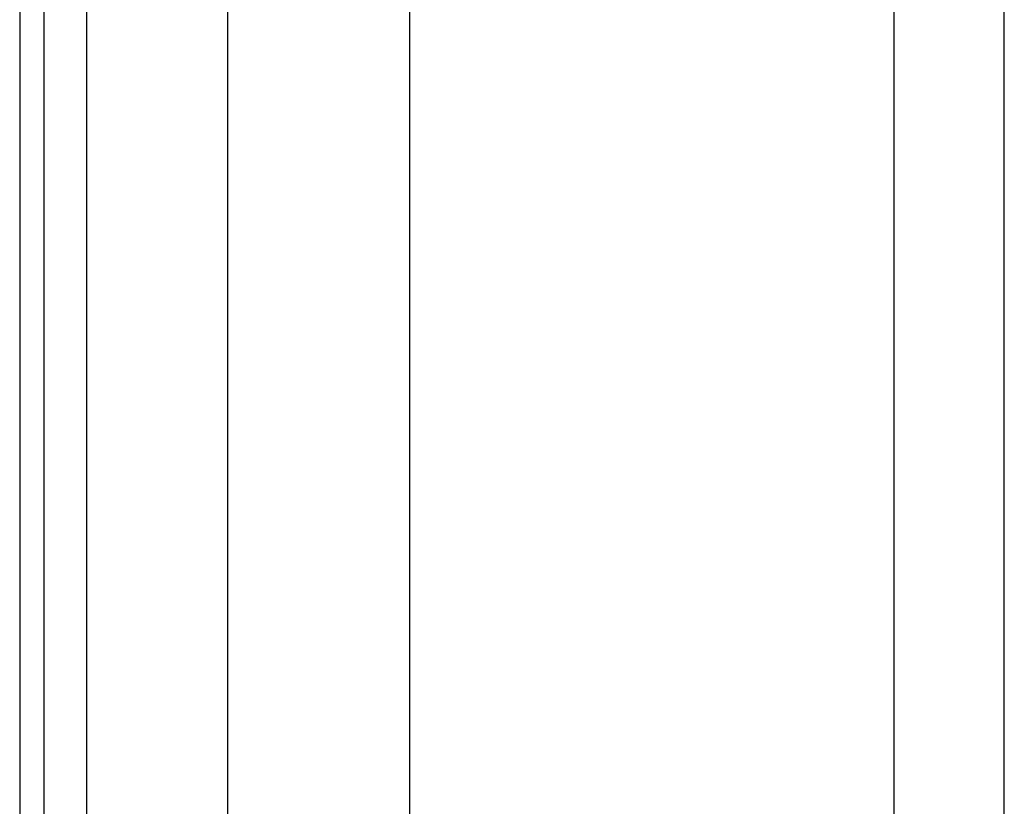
# Model space of a CAD drawing. Header units: inches. Extents: x 4 to 105, y 5 to 58.
# Tile 22 of 133: x 3.52 to 5.65, y 14.44 to 16.15. Entities that reach past the tile are written whole.
import ezdxf

# ---------------------------------------------------------------- set-up
doc = ezdxf.new("R2010")
doc.units = ezdxf.units.IN
doc.header["$MEASUREMENT"] = 0
doc.layers.add('Visible Edges(ANSI)', color=7, linetype='Continuous', lineweight=25)
doc.layers.add('Visible Tangent Edges(ANSI)', color=7, linetype='Continuous', lineweight=25)

msp = doc.modelspace()

# ---------------------------------------------------------------- linework, layer by layer
at = {"layer": 'Visible Edges(ANSI)'}
for p, q in [((3.5179, 39.1425), (3.5179, 9.6315)), ((3.5709, 9.6315), (3.5709, 39.1425)), ((3.9699, 14.1184), (3.9699, 34.6556)), ((4.3636, 34.6546), (4.3636, 14.1194)), ((5.6549, 12.4265), (5.6549, 16.2858)), ((5.4157, 13.9737), (5.4157, 16.1998))]:
    msp.add_line(p, q, dxfattribs=at)
at = {"layer": 'Visible Tangent Edges(ANSI)'}
msp.add_line((3.6639, 9.6315), (3.6639, 39.1425), dxfattribs=at)

doc.saveas('drawing.dxf')
